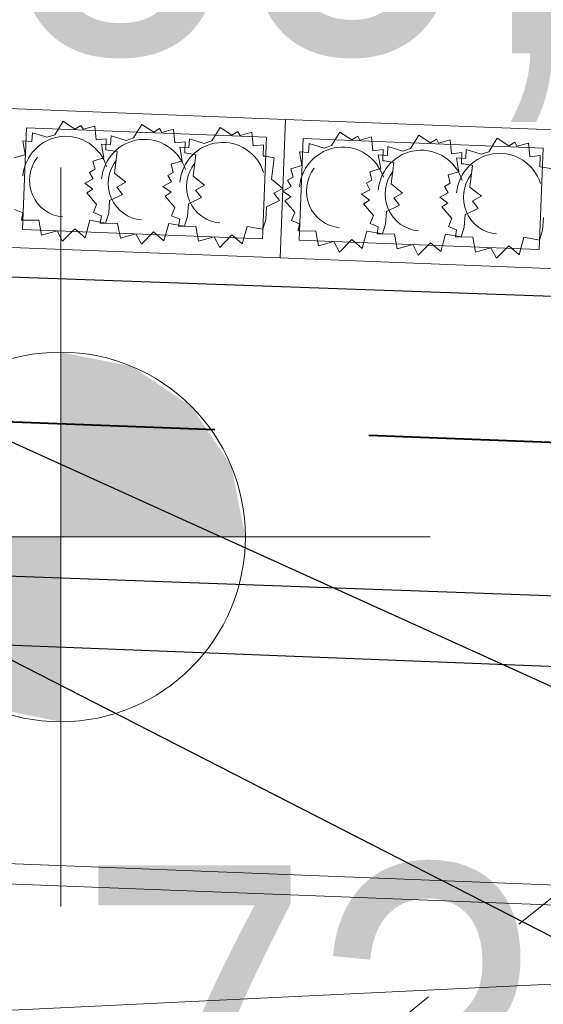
# Model space of a CAD drawing. Extents: x -198213 to 5540361, y 56395 to 5961443.
# Tile 54 of 76: x 5539595.87 to 5539597.57, y 5961335.24 to 5961338.43. Entities that reach past the tile are written whole.
import ezdxf
from ezdxf import colors
from ezdxf.entities.mleader import LeaderData, LeaderLine
from ezdxf.math import Vec2, Vec3

# ---------------------------------------------------------------- set-up
doc = ezdxf.new("R2010")
doc.units = 0
doc.header["$MEASUREMENT"] = 0
for name, pattern in [('Dashed', [564.444447, 282.222223, -282.222223]), ('KRESKOWAX2', [1.5, 1, -0.5]), ('L_0_03', [1, 0.5, -0.5])]:
    doc.linetypes.add(name, pattern=pattern)
for name, color, linetype, lineweight in [('$ IE KABEL NN', 1, 'KRESKOWAX2', 40), ('$ IE RURY OSŁONOWE', 7, 'Continuous', 30), ('$ IE_OPISY', 7, 'Continuous', 25), ('$ MP studzienki teletechnika', 40, 'Dashed', 30), ('217_kontur_klasyfikacyjny_Nr_Pióra__3', 8, 'Continuous', 18), ('218_kontur_uzytku_gruntowego_Nr_Pióra__3', 8, 'Continuous', 18), ('Arch schody_Nr_Pióra__21', 8, 'Continuous', 9), ('Arch wyposarzenie_Nr_Pióra__4', 8, 'Continuous', 9), ('INWENT RZĘDNE_Nr_Pióra__21', 8, 'Continuous', 9)]:
    doc.layers.add(name, color=color, linetype=linetype, lineweight=lineweight)
doc.layers.add('INWENT RZĘDNE', color=8, linetype='Continuous')
doc.styles.add('1. Elektrobau_02.2024', font='romans.shx', dxfattribs={"width": 0.8, "oblique": 10})
doc.styles.add('GENERATED_STYLE_3', font='ARIALN.TTF')

# ---------------------------------------------------------------- blocks, each defined once
blk = doc.blocks.new('Koty wysokościowe_12', base_point=(-117836.5, 111377.7))
at = {"layer": 'INWENT RZĘDNE_Nr_Pióra__21', "linetype": 'Continuous'}
for points in [[(-117836.5, 111377.7), (-117236.5, 111377.7), (-117282.1, 111607.3), (-117412.2, 111802), (-117606.9, 111932), (-117836.5, 111977.7)], [(-117836.5, 111377.7), (-118436.5, 111377.7), (-118390.8, 111148.1), (-118260.7, 110953.4), (-118066.1, 110823.4), (-117836.5, 110777.7)]]:
    blk.add_hatch(color=256, dxfattribs=at).paths.add_polyline_path(points, flags=0)
for p, q in [((-117836.5, 110177.7), (-117836.5, 112577.7)), ((-119036.5, 111377.7), (-116636.5, 111377.7))]:
    blk.add_line(p, q, dxfattribs=at)
blk.add_circle((-117836.5, 111377.7), 600, dxfattribs=at)
at = {"layer": 'INWENT RZĘDNE_Nr_Pióra__21', "insert": (-118027.1, 112725.3), "char_height": 1200, "attachment_point": 7, "style": 'GENERATED_STYLE_3'}
blk.add_mtext('{85,26}', dxfattribs=at)
blk = doc.blocks.new('Koty wysokościowe_52', base_point=(-120351.5, 109748))
at = {"layer": 'INWENT RZĘDNE_Nr_Pióra__21', "insert": (-119696, 108888.5), "char_height": 1200, "attachment_point": 7, "style": 'GENERATED_STYLE_3'}
blk.add_mtext('{85,73}', dxfattribs=at)

msp = doc.modelspace()

# ---------------------------------------------------------------- linework, layer by layer
at = {"layer": '$ IE KABEL NN'}
msp.add_lwpolyline([(5539602.0614, 5961325.8103), (5539602.4978, 5961336.8748), (5539594.2404, 5961337.1858), (5539594.2665, 5961337.7731)], dxfattribs=at)
at = {"layer": '$ IE RURY OSŁONOWE'}
for points in [[(5539602.0318, 5961337.3758), (5539594.683, 5961337.6378)], [(5539593.7397, 5961336.7026), (5539601.9926, 5961336.4028)]]:
    msp.add_lwpolyline(points, dxfattribs=at)
at = {"layer": '$ MP studzienki teletechnika'}
msp.add_lwpolyline([(5539592.8268, 5961336.5197), (5539601.8166, 5961336.1675)], dxfattribs=at)
at = {"layer": '217_kontur_klasyfikacyjny_Nr_Pióra__3', "linetype": 'L_0_03', "flags": 128}
for points in [[(5539595.25, 5961333.69), (5539613.45, 5961348.36)], [(5539613.45, 5961348.36), (5539595.25, 5961333.69)]]:
    msp.add_lwpolyline(points, dxfattribs=at)
at = {"layer": '218_kontur_uzytku_gruntowego_Nr_Pióra__3', "linetype": 'L_0_03', "flags": 128}
for points in [[(5539595.25, 5961333.69), (5539613.45, 5961348.36)], [(5539613.45, 5961348.36), (5539595.25, 5961333.69)]]:
    msp.add_lwpolyline(points, dxfattribs=at)
at = {"layer": 'Arch schody_Nr_Pióra__21', "linetype": 'Continuous'}
for p, q in [((5539596.7316, 5961338.1083), (5539595.8323, 5961338.1434)), ((5539596.714, 5961337.6586), (5539596.7316, 5961338.1083)), ((5539596.714, 5961337.6586), (5539596.7316, 5961338.1083)), ((5539597.6309, 5961338.0731), (5539596.7316, 5961338.1083)), ((5539595.8899, 5961338.0811), (5539595.877, 5961337.7514)), ((5539596.6693, 5961338.0507), (5539595.8899, 5961338.0811)), ((5539596.6564, 5961337.7209), (5539596.6693, 5961338.0507)), ((5539596.7892, 5961338.046), (5539596.7763, 5961337.7162)), ((5539597.5686, 5961338.0155), (5539596.7892, 5961338.046)), ((5539597.5557, 5961337.6858), (5539597.5686, 5961338.0155)), ((5539595.877, 5961337.7514), (5539596.6564, 5961337.7209)), ((5539596.7763, 5961337.7162), (5539597.5557, 5961337.6858)), ((5539595.8147, 5961337.6938), (5539596.714, 5961337.6586)), ((5539596.714, 5961337.6586), (5539597.6133, 5961337.6235)), ((5539594.4276, 5961335.7465), (5539600.5429, 5961335.5074)), ((5539594.425, 5961335.6815), (5539600.5404, 5961335.4425)), ((5539594.4041, 5961335.1469), (5539600.5404, 5961335.4425))]:
    msp.add_line(p, q, dxfattribs=at)
at = {"layer": 'Arch wyposarzenie_Nr_Pióra__4', "linetype": 'Continuous'}
for p, q in [((5539595.9821, 5961338.0587), (5539596.0092, 5961338.1024)), ((5539596.0092, 5961338.1024), (5539596.0474, 5961338.0771)), ((5539596.0474, 5961338.0771), (5539596.0667, 5961338.0891)), ((5539596.0667, 5961338.0891), (5539596.0738, 5961338.0764)), ((5539596.0738, 5961338.0764), (5539596.1117, 5961338.0869)), ((5539596.1117, 5961338.0869), (5539596.116, 5961338.0421)), ((5539596.238, 5961338.0487), (5539596.2651, 5961338.0924)), ((5539596.2651, 5961338.0924), (5539596.3033, 5961338.0671)), ((5539596.3033, 5961338.0671), (5539596.3226, 5961338.0791)), ((5539596.3226, 5961338.0791), (5539596.3297, 5961338.0664)), ((5539596.3297, 5961338.0664), (5539596.3676, 5961338.0769)), ((5539596.3676, 5961338.0769), (5539596.3718, 5961338.0321)), ((5539596.4923, 5961338.0388), (5539596.5194, 5961338.0825)), ((5539596.5194, 5961338.0825), (5539596.5576, 5961338.0572)), ((5539596.5576, 5961338.0572), (5539596.5769, 5961338.0692)), ((5539596.5769, 5961338.0692), (5539596.584, 5961338.0565)), ((5539596.584, 5961338.0565), (5539596.6219, 5961338.0669)), ((5539596.6219, 5961338.0669), (5539596.6261, 5961338.0221)), ((5539596.8814, 5961338.0236), (5539596.9085, 5961338.0673)), ((5539596.9085, 5961338.0673), (5539596.9467, 5961338.042)), ((5539595.8776, 5961338.0384), (5539595.9073, 5961338.0366)), ((5539595.8856, 5961337.9938), (5539595.8776, 5961338.0384)), ((5539595.9073, 5961338.0366), (5539595.9092, 5961338.0653)), ((5539595.9092, 5961338.0653), (5539595.9574, 5961338.0503)), ((5539595.9574, 5961338.0503), (5539595.9821, 5961338.0587)), ((5539596.116, 5961338.0421), (5539596.1493, 5961338.0458)), ((5539596.1493, 5961338.0458), (5539596.1482, 5961338.0095)), ((5539596.1632, 5961338.0266), (5539596.165, 5961338.0553)), ((5539596.165, 5961338.0553), (5539596.2133, 5961338.0403)), ((5539596.2133, 5961338.0403), (5539596.238, 5961338.0487)), ((5539596.3718, 5961338.0321), (5539596.4052, 5961338.0358)), ((5539596.4052, 5961338.0358), (5539596.4041, 5961337.9995)), ((5539596.4175, 5961338.0167), (5539596.4193, 5961338.0454)), ((5539596.4193, 5961338.0454), (5539596.4676, 5961338.0304)), ((5539596.4676, 5961338.0304), (5539596.4923, 5961338.0388)), ((5539596.9467, 5961338.042), (5539596.966, 5961338.054)), ((5539596.966, 5961338.054), (5539596.9731, 5961338.0413)), ((5539596.9731, 5961338.0413), (5539597.011, 5961338.0517)), ((5539597.011, 5961338.0517), (5539597.0153, 5961338.0069)), ((5539597.1373, 5961338.0136), (5539597.1644, 5961338.0573)), ((5539597.1644, 5961338.0573), (5539597.2026, 5961338.032)), ((5539597.2026, 5961338.032), (5539597.2219, 5961338.044)), ((5539597.2219, 5961338.044), (5539597.229, 5961338.0313)), ((5539597.229, 5961338.0313), (5539597.2669, 5961338.0417)), ((5539597.2669, 5961338.0417), (5539597.2712, 5961337.9969)), ((5539597.3916, 5961338.0036), (5539597.4187, 5961338.0473)), ((5539597.4187, 5961338.0473), (5539597.4569, 5961338.0221)), ((5539596.1335, 5961338.0284), (5539596.1632, 5961338.0266)), ((5539596.1415, 5961337.9838), (5539596.1335, 5961338.0284)), ((5539596.1482, 5961338.0095), (5539596.1551, 5961338.0089)), ((5539596.1551, 5961338.0089), (5539596.1841, 5961338.0037)), ((5539596.1841, 5961338.0037), (5539596.1756, 5961337.9338)), ((5539596.3878, 5961338.0184), (5539596.4175, 5961338.0167)), ((5539596.3958, 5961337.9738), (5539596.3878, 5961338.0184)), ((5539596.6261, 5961338.0221), (5539596.6595, 5961338.0259)), ((5539596.6595, 5961338.0259), (5539596.6584, 5961337.9896)), ((5539596.7769, 5961338.0032), (5539596.8066, 5961338.0015)), ((5539596.7849, 5961337.9586), (5539596.7769, 5961338.0032)), ((5539596.8066, 5961338.0015), (5539596.8085, 5961338.0302)), ((5539596.8085, 5961338.0302), (5539596.8567, 5961338.0152)), ((5539596.8567, 5961338.0152), (5539596.8814, 5961338.0236)), ((5539597.0153, 5961338.0069), (5539597.0486, 5961338.0107)), ((5539597.0486, 5961338.0107), (5539597.0476, 5961337.9744)), ((5539597.0625, 5961337.9915), (5539597.0643, 5961338.0202)), ((5539597.0643, 5961338.0202), (5539597.1126, 5961338.0052)), ((5539597.1126, 5961338.0052), (5539597.1373, 5961338.0136)), ((5539597.3168, 5961337.9815), (5539597.3186, 5961338.0102)), ((5539597.3186, 5961338.0102), (5539597.3669, 5961337.9952)), ((5539597.3669, 5961337.9952), (5539597.3916, 5961338.0036)), ((5539597.4569, 5961338.0221), (5539597.4762, 5961338.034)), ((5539597.4762, 5961338.034), (5539597.4833, 5961338.0213)), ((5539597.4833, 5961338.0213), (5539597.5212, 5961338.0318)), ((5539597.5212, 5961338.0318), (5539597.5254, 5961337.987)), ((5539595.8499, 5961337.9833), (5539595.8856, 5961337.9938)), ((5539596.1058, 5961337.9733), (5539596.1415, 5961337.9838)), ((5539596.1127, 5961337.9465), (5539596.1058, 5961337.9733)), ((5539596.3601, 5961337.9634), (5539596.3958, 5961337.9738)), ((5539596.4041, 5961337.9995), (5539596.411, 5961337.9989)), ((5539596.411, 5961337.9989), (5539596.44, 5961337.9937)), ((5539596.44, 5961337.9937), (5539596.4315, 5961337.9238)), ((5539596.6584, 5961337.9896), (5539596.6653, 5961337.9889)), ((5539596.6653, 5961337.9889), (5539596.6943, 5961337.9838)), ((5539596.6943, 5961337.9838), (5539596.6858, 5961337.9139)), ((5539597.0328, 5961337.9932), (5539597.0625, 5961337.9915)), ((5539597.0408, 5961337.9486), (5539597.0328, 5961337.9932)), ((5539597.0476, 5961337.9744), (5539597.0544, 5961337.9737)), ((5539597.0544, 5961337.9737), (5539597.0834, 5961337.9686)), ((5539597.2712, 5961337.9969), (5539597.3045, 5961338.0007)), ((5539597.2871, 5961337.9833), (5539597.3168, 5961337.9815)), ((5539597.2951, 5961337.9387), (5539597.2871, 5961337.9833)), ((5539597.3045, 5961338.0007), (5539597.3034, 5961337.9644)), ((5539597.5254, 5961337.987), (5539597.5588, 5961337.9907)), ((5539597.5588, 5961337.9907), (5539597.5577, 5961337.9544)), ((5539596.0948, 5961337.9361), (5539596.1127, 5961337.9465)), ((5539596.367, 5961337.9365), (5539596.3601, 5961337.9634)), ((5539596.7493, 5961337.9482), (5539596.7849, 5961337.9586)), ((5539596.7562, 5961337.9213), (5539596.7493, 5961337.9482)), ((5539597.0051, 5961337.9382), (5539597.0408, 5961337.9486)), ((5539597.0834, 5961337.9686), (5539597.0749, 5961337.8987)), ((5539597.2594, 5961337.9282), (5539597.2951, 5961337.9387)), ((5539597.3034, 5961337.9644), (5539597.3103, 5961337.9637)), ((5539597.3103, 5961337.9637), (5539597.3393, 5961337.9586)), ((5539597.3393, 5961337.9586), (5539597.3308, 5961337.8887)), ((5539597.5577, 5961337.9544), (5539597.5646, 5961337.9538)), ((5539597.5646, 5961337.9538), (5539597.5936, 5961337.9486)), ((5539596.0791, 5961337.9009), (5539596.1064, 5961337.9154)), ((5539596.1064, 5961337.9154), (5539596.0948, 5961337.9361)), ((5539596.1756, 5961337.9338), (5539596.2127, 5961337.9045)), ((5539596.3491, 5961337.9261), (5539596.367, 5961337.9365)), ((5539596.3607, 5961337.9054), (5539596.3491, 5961337.9261)), ((5539596.4315, 5961337.9238), (5539596.4686, 5961337.8945)), ((5539596.6858, 5961337.9139), (5539596.7228, 5961337.8846)), ((5539596.7383, 5961337.9109), (5539596.7562, 5961337.9213)), ((5539596.7498, 5961337.8902), (5539596.7383, 5961337.9109)), ((5539596.9941, 5961337.9009), (5539597.0121, 5961337.9113)), ((5539597.0121, 5961337.9113), (5539597.0051, 5961337.9382)), ((5539597.2663, 5961337.9014), (5539597.2594, 5961337.9282)), ((5539596.1052, 5961337.8817), (5539596.0791, 5961337.9009)), ((5539596.0859, 5961337.8695), (5539596.1052, 5961337.8817)), ((5539596.2127, 5961337.9045), (5539596.1837, 5961337.8889)), ((5539596.1837, 5961337.8889), (5539596.2023, 5961337.8646)), ((5539596.3333, 5961337.8909), (5539596.3607, 5961337.9054)), ((5539596.3595, 5961337.8718), (5539596.3333, 5961337.8909)), ((5539596.4686, 5961337.8945), (5539596.4396, 5961337.8789)), ((5539596.4396, 5961337.8789), (5539596.4582, 5961337.8546)), ((5539596.7228, 5961337.8846), (5539596.6939, 5961337.869)), ((5539596.7225, 5961337.8757), (5539596.7498, 5961337.8902)), ((5539596.7486, 5961337.8566), (5539596.7225, 5961337.8757)), ((5539596.9784, 5961337.8657), (5539597.0057, 5961337.8802)), ((5539597.0057, 5961337.8802), (5539596.9941, 5961337.9009)), ((5539597.0749, 5961337.8987), (5539597.112, 5961337.8694)), ((5539597.2484, 5961337.891), (5539597.2663, 5961337.9014)), ((5539597.26, 5961337.8703), (5539597.2484, 5961337.891)), ((5539597.3308, 5961337.8887), (5539597.3679, 5961337.8594)), ((5539596.1178, 5961337.8321), (5539596.0859, 5961337.8695)), ((5539596.16, 5961337.8448), (5539596.1571, 5961337.8035)), ((5539596.2023, 5961337.8646), (5539596.16, 5961337.8448)), ((5539596.3402, 5961337.8596), (5539596.3595, 5961337.8718)), ((5539596.3721, 5961337.8222), (5539596.3402, 5961337.8596)), ((5539596.4582, 5961337.8546), (5539596.4159, 5961337.8348)), ((5539596.7124, 5961337.8447), (5539596.6702, 5961337.8248)), ((5539596.6939, 5961337.869), (5539596.7124, 5961337.8447)), ((5539596.7293, 5961337.8443), (5539596.7486, 5961337.8566)), ((5539596.7613, 5961337.8069), (5539596.7293, 5961337.8443)), ((5539597.0045, 5961337.8466), (5539596.9784, 5961337.8657)), ((5539596.9852, 5961337.8343), (5539597.0045, 5961337.8466)), ((5539597.112, 5961337.8694), (5539597.083, 5961337.8538)), ((5539597.083, 5961337.8538), (5539597.1016, 5961337.8295)), ((5539597.2327, 5961337.8558), (5539597.26, 5961337.8703)), ((5539597.2588, 5961337.8366), (5539597.2327, 5961337.8558)), ((5539597.3679, 5961337.8594), (5539597.3389, 5961337.8438)), ((5539597.3389, 5961337.8438), (5539597.3575, 5961337.8195)), ((5539595.8778, 5961337.8048), (5539595.8515, 5961337.8157)), ((5539596.1073, 5961337.8057), (5539596.1178, 5961337.8321)), ((5539596.3616, 5961337.7958), (5539596.3721, 5961337.8222)), ((5539596.4159, 5961337.8348), (5539596.413, 5961337.7935)), ((5539596.6702, 5961337.8248), (5539596.6673, 5961337.7835)), ((5539597.0171, 5961337.7969), (5539596.9852, 5961337.8343)), ((5539597.1016, 5961337.8295), (5539597.0593, 5961337.8096)), ((5539597.2395, 5961337.8244), (5539597.2588, 5961337.8366)), ((5539597.2714, 5961337.787), (5539597.2395, 5961337.8244)), ((5539597.3575, 5961337.8195), (5539597.3152, 5961337.7996)), ((5539595.8738, 5961337.7817), (5539595.8778, 5961337.8048)), ((5539595.9303, 5961337.7808), (5539595.8738, 5961337.7817)), ((5539595.939, 5961337.7328), (5539595.9303, 5961337.7808)), ((5539596.0963, 5961337.7809), (5539596.0807, 5961337.7242)), ((5539596.1471, 5961337.7717), (5539596.0963, 5961337.7809)), ((5539596.1337, 5961337.7948), (5539596.1073, 5961337.8057)), ((5539596.1297, 5961337.7717), (5539596.1337, 5961337.7948)), ((5539596.1571, 5961337.8035), (5539596.1471, 5961337.7717)), ((5539596.388, 5961337.7849), (5539596.3616, 5961337.7958)), ((5539596.384, 5961337.7618), (5539596.388, 5961337.7849)), ((5539596.413, 5961337.7935), (5539596.403, 5961337.7617)), ((5539596.6673, 5961337.7835), (5539596.6573, 5961337.7518)), ((5539596.7508, 5961337.7805), (5539596.7613, 5961337.8069)), ((5539596.7771, 5961337.7697), (5539596.7508, 5961337.7805)), ((5539597.0066, 5961337.7705), (5539597.0171, 5961337.7969)), ((5539597.0593, 5961337.8096), (5539597.0564, 5961337.7683)), ((5539597.2609, 5961337.7606), (5539597.2714, 5961337.787)), ((5539597.3152, 5961337.7996), (5539597.3123, 5961337.7583)), ((5539597.5695, 5961337.7897), (5539597.5666, 5961337.7484)), ((5539595.9895, 5961337.747), (5539595.939, 5961337.7328)), ((5539596.0074, 5961337.7129), (5539595.9895, 5961337.747)), ((5539596.0472, 5961337.7531), (5539596.0074, 5961337.7129)), ((5539596.0807, 5961337.7242), (5539596.0472, 5961337.7531)), ((5539596.1862, 5961337.7708), (5539596.1297, 5961337.7717)), ((5539596.1949, 5961337.7228), (5539596.1862, 5961337.7708)), ((5539596.3522, 5961337.7709), (5539596.3366, 5961337.7142)), ((5539596.403, 5961337.7617), (5539596.3522, 5961337.7709)), ((5539596.4405, 5961337.7609), (5539596.384, 5961337.7618)), ((5539596.4492, 5961337.7129), (5539596.4405, 5961337.7609)), ((5539596.6065, 5961337.7609), (5539596.5909, 5961337.7042)), ((5539596.6573, 5961337.7518), (5539596.6065, 5961337.7609)), ((5539596.7731, 5961337.7466), (5539596.7771, 5961337.7697)), ((5539596.8296, 5961337.7457), (5539596.7731, 5961337.7466)), ((5539597.033, 5961337.7597), (5539597.0066, 5961337.7705)), ((5539597.029, 5961337.7366), (5539597.033, 5961337.7597)), ((5539597.0564, 5961337.7683), (5539597.0464, 5961337.7366)), ((5539597.2873, 5961337.7497), (5539597.2609, 5961337.7606)), ((5539597.2833, 5961337.7266), (5539597.2873, 5961337.7497)), ((5539597.3123, 5961337.7583), (5539597.3023, 5961337.7266)), ((5539597.5666, 5961337.7484), (5539597.5566, 5961337.7166)), ((5539596.2454, 5961337.737), (5539596.1949, 5961337.7228)), ((5539596.2633, 5961337.7029), (5539596.2454, 5961337.737)), ((5539596.3031, 5961337.7431), (5539596.2633, 5961337.7029)), ((5539596.3366, 5961337.7142), (5539596.3031, 5961337.7431)), ((5539596.4997, 5961337.7271), (5539596.4492, 5961337.7129)), ((5539596.5176, 5961337.693), (5539596.4997, 5961337.7271)), ((5539596.5573, 5961337.7332), (5539596.5176, 5961337.693)), ((5539596.5909, 5961337.7042), (5539596.5573, 5961337.7332)), ((5539596.8384, 5961337.6977), (5539596.8296, 5961337.7457)), ((5539596.9465, 5961337.718), (5539596.9067, 5961337.6778)), ((5539596.98, 5961337.689), (5539596.9465, 5961337.718)), ((5539596.9956, 5961337.7457), (5539596.98, 5961337.689)), ((5539597.0464, 5961337.7366), (5539596.9956, 5961337.7457)), ((5539597.0855, 5961337.7357), (5539597.029, 5961337.7366)), ((5539597.0942, 5961337.6877), (5539597.0855, 5961337.7357)), ((5539597.2515, 5961337.7357), (5539597.2359, 5961337.679)), ((5539597.3023, 5961337.7266), (5539597.2515, 5961337.7357)), ((5539597.3398, 5961337.7257), (5539597.2833, 5961337.7266)), ((5539597.3485, 5961337.6777), (5539597.3398, 5961337.7257)), ((5539597.5058, 5961337.7258), (5539597.4902, 5961337.6691)), ((5539597.5566, 5961337.7166), (5539597.5058, 5961337.7258)), ((5539596.8888, 5961337.7119), (5539596.8384, 5961337.6977)), ((5539596.9067, 5961337.6778), (5539596.8888, 5961337.7119)), ((5539597.1447, 5961337.7019), (5539597.0942, 5961337.6877)), ((5539597.1626, 5961337.6678), (5539597.1447, 5961337.7019)), ((5539597.2024, 5961337.708), (5539597.1626, 5961337.6678)), ((5539597.2359, 5961337.679), (5539597.2024, 5961337.708)), ((5539597.399, 5961337.6919), (5539597.3485, 5961337.6777)), ((5539597.4169, 5961337.6578), (5539597.399, 5961337.6919)), ((5539597.4567, 5961337.698), (5539597.4169, 5961337.6578)), ((5539597.4902, 5961337.6691), (5539597.4567, 5961337.698))]:
    msp.add_line(p, q, dxfattribs=at)
for centre, major_axis, start_param, end_param in [((5539596.0173, 5961337.911), (-0.0056, -0.1425), 1.927535, 4.652962), ((5539596.2731, 5961337.901), (-0.0056, -0.1425), 1.927535, 4.652962), ((5539596.5274, 5961337.8911), (-0.0056, -0.1425), 1.927535, 4.652962), ((5539596.9166, 5961337.8759), (-0.0056, -0.1425), 1.927535, 4.652962), ((5539597.1724, 5961337.8659), (-0.0056, -0.1425), 1.927535, 4.652962), ((5539597.4267, 5961337.8559), (-0.0056, -0.1425), 1.927535, 4.652962), ((5539596.0173, 5961337.911), (-0.0047, -0.1193), 4.078423, 6.243896), ((5539596.2731, 5961337.901), (-0.0047, -0.1193), 4.078423, 6.243896), ((5539596.5274, 5961337.8911), (-0.0047, -0.1193), 4.078423, 6.243896), ((5539596.9166, 5961337.8759), (-0.0047, -0.1193), 4.078423, 6.243896), ((5539597.1724, 5961337.8659), (-0.0047, -0.1193), 4.078423, 6.243896), ((5539597.4267, 5961337.8559), (-0.0047, -0.1193), 4.078423, 6.243896)]:
    msp.add_ellipse(centre, major_axis=major_axis, ratio=0.982005, start_param=start_param, end_param=end_param, dxfattribs=at)

# ---------------------------------------------------------------- block references
at = {"layer": 'INWENT RZĘDNE', "xscale": 0.001, "yscale": 0.001, "zscale": 0.001}
for name, p in [('Koty wysokościowe_12', (5539596.0011, 5961336.7526)), ('Koty wysokościowe_52', (5539593.4861, 5961335.1229))]:
    msp.add_blockref(name, p, dxfattribs=at)

# ---------------------------------------------------------------- leaders
at = {"layer": '$ IE_OPISY'}
ml = msp.add_multileader_mtext('Standard', dxfattribs=at)
ml.set_content('E28', color=7, style='1. Elektrobau_02.2024')
ml.set_leader_properties(linetype='ByLayer', lineweight=-1)
ml.build(insert=Vec2(0, 0))
ml.multileader.update_dxf_attribs({"text_left_attachment_type": 6, "text_right_attachment_type": 6, "dogleg_length": 1.1522, "arrow_head_size": 0.5})
ctx = ml.context
ctx.base_point, ctx.char_height, ctx.arrow_head_size, ctx.landing_gap_size, ctx.plane_origin = Vec3(5539616.2368, 5961328.3602), 1, 0.5, 0.09, Vec3(5539590.6946, 5961192.5489)
ctx.left_attachment, ctx.right_attachment, ctx.text_align_type, ctx.attachment_type = 6, 6, 2, 2
notes = []
notes.append((ctx, [(0, (1, 1, 0), (5539615.0846, 5961328.3602), (1, 0), 1.1522, [(0, [(5539594.2665, 5961337.7731)], 0, [])])]))
ctx.mtext.insert, ctx.mtext.width, ctx.mtext.alignment, ctx.mtext.flow_direction = Vec3(5539618.4208, 5961329.5602), 1.433364, 3, 5
ml = msp.add_multileader_mtext('Standard', dxfattribs=at)
ml.set_content('E27', color=7, style='1. Elektrobau_02.2024')
ml.set_leader_properties(linetype='ByLayer', lineweight=-1)
ml.build(insert=Vec2(0, 0))
ml.multileader.update_dxf_attribs({"text_left_attachment_type": 6, "text_right_attachment_type": 6, "dogleg_length": 1.1522, "arrow_head_size": 0.5})
ctx = ml.context
ctx.base_point, ctx.char_height, ctx.arrow_head_size, ctx.landing_gap_size, ctx.plane_origin = Vec3(5539616.2679, 5961326.4842), 1, 0.5, 0.09, Vec3(5539590.6684, 5961191.9616)
ctx.left_attachment, ctx.right_attachment, ctx.text_align_type, ctx.attachment_type = 6, 6, 2, 2
notes.append((ctx, [(0, (1, 1, 0), (5539615.1157, 5961326.4842), (1, 0), 1.1522, [(0, [(5539594.22, 5961337.1829)], 0, [])])]))
ctx.mtext.insert, ctx.mtext.width, ctx.mtext.alignment, ctx.mtext.flow_direction = Vec3(5539618.5151, 5961327.6842), 1.433364, 3, 5
ml = msp.add_multileader_mtext('Standard', dxfattribs=at)
ml.set_content('T1', color=7, style='1. Elektrobau_02.2024')
ml.set_leader_properties(linetype='ByLayer', lineweight=-1)
ml.build(insert=Vec2(0, 0))
ml.multileader.update_dxf_attribs({"text_left_attachment_type": 6, "text_right_attachment_type": 6, "dogleg_length": 1.1522, "arrow_head_size": 0.5})
ctx = ml.context
ctx.base_point, ctx.char_height, ctx.arrow_head_size, ctx.landing_gap_size, ctx.plane_origin = Vec3(5539596.1598, 5961329.631), 1, 0.5, 0.09, Vec3(5539618.1059, 5961175.8252)
ctx.left_attachment, ctx.right_attachment, ctx.text_align_type, ctx.attachment_type = 6, 6, 2, 2
notes.append((ctx, [(0, (1, 1, 0), (5539595.0076, 5961329.631), (1, 0), 1.1522, [(0, [(5539592.8267, 5961336.5189)], 0, [])])]))
ctx.mtext.insert, ctx.mtext.width, ctx.mtext.alignment, ctx.mtext.flow_direction = Vec3(5539597.2403, 5961330.831), 1.433364, 3, 5
for ctx, leaders in notes:
    for number, flags, end, landing, length, lines in leaders:
        leader = LeaderData()
        leader.index, (leader.has_last_leader_line, leader.has_dogleg_vector, leader.attachment_direction) = number, flags
        leader.last_leader_point, leader.dogleg_vector, leader.dogleg_length = Vec3(end), Vec3(landing), length
        for number, points, colour, breaks in lines:
            line = LeaderLine()
            line.index, line.vertices, line.color, line.breaks = number, Vec3.list(points), colors.encode_raw_color(colour), breaks
            leader.lines.append(line)
        ctx.leaders.append(leader)

doc.saveas('drawing.dxf')
